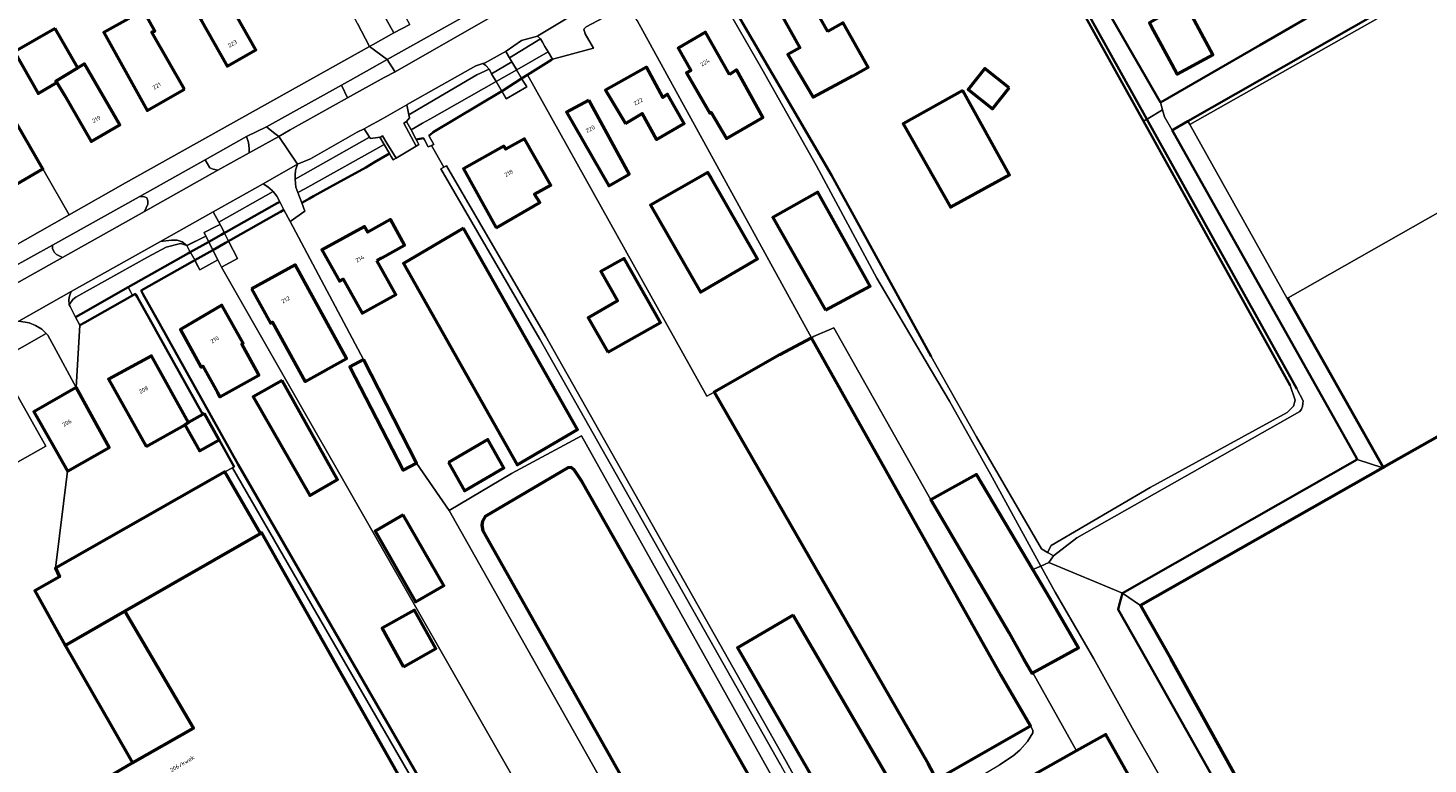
# Model space of a CAD drawing. Header units: metres. Extents: x 113441 to 115918, y 474822 to 477887.
# Tile 90 of 145: x 114792 to 115007, y 476109 to 476222. Entities that reach past the tile are written whole.
import ezdxf
from ezdxf.enums import TextEntityAlignment as Align

# ---------------------------------------------------------------- set-up
doc = ezdxf.new("R2010")
doc.units = ezdxf.units.M
for name, color, linetype, lineweight in [('B-WE-GK-BESCHOEIING-G', 252, 'GK-BESCHOEIING', 35), ('B-WE-GR-GRAS-GV', 252, 'Continuous', 13), ('B-WE-GR-GROENVOORZIENING-GV', 252, 'Continuous', 18), ('B-WE-IE-TERREINAFSCHEIDING_KUNSTMATIG_MUUR-GV', 252, 'Continuous', 18), ('B-WE-KW-KUNSTWERK_DEK-GV', 252, 'Continuous', 18), ('B-WE-KW-KUNSTWERK_LANDHOOFD-GV', 252, 'Continuous', 18), ('B-WE-OG-BEBOUWING-GV', 7, 'Continuous', 50), ('B-WE-OG-BEBOUWING-T18', 7, 'Continuous', 50), ('B-WE-OG-BEBOUWING_BASSIN-GV', 7, 'Continuous', 50), ('B-WE-OG-BEBOUWING_SCHUUR-GV', 7, 'Continuous', 50), ('B-WE-OG-TERREIN_ERF-GV', 252, 'Continuous', 18), ('B-WE-OG-WATER-GV', 252, 'Continuous', 18), ('B-WE-OG-WATER_SLOOT-GV', 252, 'Continuous', 18), ('B-WE-VH-VERHARDING_GESLOTEN-GV', 252, 'Continuous', 18), ('B-WE-VH-VERHARDING_HALFVERHARDING-GV', 252, 'Continuous', 18), ('B-WE-VH-VERHARDING_OPEN-GV', 252, 'Continuous', 18)]:
    doc.layers.add(name, color=color, linetype=linetype, lineweight=lineweight)
doc.styles.add('NLCS-ISO-ANNOTATIEF-T18', font='NLCS-ISO.ttf', dxfattribs={"height": 1.8})
doc.linetypes.add('GK-BESCHOEIING', pattern='A,30,-5,[1,NLCS.SHX,S=1,R=0,X=0,Y=0],-5', length=40)

msp = doc.modelspace()

# ---------------------------------------------------------------- linework, layer by layer
at = {"layer": 'B-WE-GK-BESCHOEIING-G', "ltscale": 0.5, "flags": 128}
for points in [[(114986.233, 476167.055), (114963.67, 476207.662), (114938.855, 476252.321), (114938.501, 476252.958), (114937.138, 476255.512)], [(114987.251, 476166.532), (114964.18, 476207.963), (114938.964, 476253.248), (114938.501, 476252.958)], [(114966.258, 476210.541), (114941.566, 476253.375)], [(114981.58, 476219.366), (115000, 476230.069), (115008.531, 476234.592), (115010.757, 476230.621), (114970.505, 476207.671), (114968.291, 476206.409), (114968.07, 476206.283)], [(114931.021, 476171.507), (114915.665, 476199.358), (114900.57, 476225.252)], [(114966.258, 476210.541), (114981.58, 476219.366)], [(114854.234, 476205.825), (114854.38, 476205.95), (114864.946, 476212.268), (114865.05, 476212.33), (114868.016, 476214.248), (114868.891, 476214.79), (114872.605, 476217.09)], [(114872.605, 476217.09), (114872.75, 476217.18)], [(114996.487, 476155.792), (114968.07, 476206.283)], [(114851.791, 476204.869), (114852.92, 476205.04)], [(114853.74, 476205.4), (114853.795, 476205.447)], [(114853.795, 476205.447), (114854.234, 476205.825)], [(114835.986, 476196.129), (114838.495, 476197.537), (114844.071, 476200.519), (114845.36, 476201.37), (114847.688, 476202.686)], [(114834.179, 476195.115), (114835.383, 476195.79)], [(114835.383, 476195.79), (114835.986, 476196.129)], [(114822.619, 476190.655), (114829.607, 476194.597)], [(114829.607, 476194.597), (114830.298, 476194.986)], [(114830.244, 476193.355), (114830.941, 476193.749)], [(114830.298, 476194.986), (114830.797, 476195.268)], [(114830.941, 476193.749), (114831.444, 476194.033)], [(114823.302, 476189.431), (114830.244, 476193.355)], [(114817.05, 476187.513), (114819.891, 476189.115)], [(114819.891, 476189.115), (114821.816, 476190.202)], [(114821.816, 476190.202), (114822.306, 476190.478)], [(114822.306, 476190.478), (114822.619, 476190.655)], [(114822.486, 476188.969), (114822.938, 476189.225)], [(114822.938, 476189.225), (114823.302, 476189.431)], [(114807.506, 476182.129), (114816.768, 476187.354)], [(114816.768, 476187.354), (114817.05, 476187.513)], [(114817.719, 476186.274), (114820.524, 476187.86)], [(114820.524, 476187.86), (114822.486, 476188.969)], [(114809.468, 476181.609), (114817.41, 476186.099)], [(114817.41, 476186.099), (114817.719, 476186.274)], [(114800.19, 476178.002), (114807.506, 476182.129)], [(114800.841, 476176.733), (114808.177, 476180.878)], [(114808.177, 476180.878), (114808.597, 476181.116)], [(114808.695, 476180.941), (114808.597, 476181.116)], [(114808.857, 476180.652), (114808.695, 476180.941)], [(114811.473, 476175.977), (114808.857, 476180.652)], [(114809.569, 476181.429), (114809.468, 476181.609)], [(114809.732, 476181.138), (114809.569, 476181.429)], [(114812.294, 476176.558), (114809.732, 476181.138)], [(114799.388, 476177.55), (114800.19, 476178.002)], [(114800.042, 476176.281), (114800.841, 476176.733)], [(114872.811, 476071.108), (114824.408, 476154.905), (114812.294, 476176.558)], [(114811.836, 476175.327), (114811.473, 476175.977)], [(114818.982, 476162.555), (114811.836, 476175.327)], [(114823.811, 476154.538), (114821.491, 476158.686)], [(114959.942, 476133.284), (114960.416, 476135.098), (114996.554, 476155.674), (114996.487, 476155.792)], [(114964.067, 476125), (114959.757, 476132.575), (114959.942, 476133.284)], [(114964.067, 476125), (115004.443, 476053.437), (115004.949, 476052.54)]]:
    msp.add_lwpolyline(points, dxfattribs=at)
at = {"layer": 'B-WE-GR-GRAS-GV'}
msp.add_lwpolyline([(114935.71, 476105.3), (114941.521, 476108.722), (114943.64, 476110.119), (114944.67, 476110.99), (114945.818, 476112.313), (114946.67, 476113.63), (114946.67, 476114.065), (114946.27, 476114.72), (114931.85, 476106.47), (114915.878, 476096.171), (114924.936, 476080.352), (114962.455, 476014.509), (114977.652, 475986.491), (114978.868, 475984.247), (114979.53, 475985.08)], dxfattribs=at)
at = {"layer": 'B-WE-GR-GROENVOORZIENING-GV'}
for points in [[(114842.759, 476222.696), (114844.633, 476219.151), (114845.155, 476219.445), (114848.36, 476221.25), (114798.641, 476310.125), (114798.529, 476310.062), (114789.451, 476304.96), (114789.392, 476303.441), (114796.627, 476307.521)], [(114997.165, 476266.306), (115001.611, 476268.776), (114993.99, 476282.492), (114991.703, 476281.231), (114991.504, 476281.121), (114991.635, 476280.883), (114991.285, 476280.724), (114990.932, 476280.459), (114990.726, 476278.466), (114990.678, 476277.999), (114987.807, 476276.551), (114985.72, 476275.456), (115008.531, 476234.592), (115010.757, 476230.621), (114970.505, 476207.671), (114970.797, 476207.127), (115016.281, 476232.858)]]:
    msp.add_lwpolyline(points, dxfattribs=at)
for points in [[(114867.096, 476225.851), (114866.121, 476227.7), (114847.323, 476217.131), (114848.51, 476215.303), (114848.535, 476215.265)], [(114870.91, 476220.31), (114870.463, 476220.74), (114867.974, 476220.043), (114865.631, 476218.443), (114865.62, 476218.29), (114866.17, 476217.39)], [(114861.12, 476214.81), (114863.03, 476215.65), (114862.5, 476216.21), (114862.052, 476216.512), (114862.026, 476216.505), (114860.953, 476216.188), (114850.422, 476210.211), (114850.37, 476210.182), (114850.651, 476208.631), (114851.164, 476208.934)], [(114840.324, 476213.208), (114828.744, 476206.789), (114829.832, 476205.908), (114830.667, 476205.331), (114832.412, 476206.356), (114841.241, 476211.267)], [(114844.624, 476205.189), (114843.766, 476206.508), (114842.725, 476205.995), (114835.518, 476201.88), (114833.56, 476201.04), (114833.25, 476200.15), (114833.16, 476199.37), (114833.188, 476198.758)], [(114826.123, 476202.797), (114826.111, 476203.444), (114825.982, 476204.393), (114825.697, 476205.307), (114819.309, 476201.711), (114820.07, 476200.48), (114820.57, 476200.27), (114821.3, 476200.11)], [(114829.787, 476196.845), (114829.69, 476196.97), (114828.97, 476197.59), (114828.232, 476198.029), (114820.539, 476193.707), (114821.437, 476192.15)], [(114809.99, 476193.779), (114810.51, 476194.93), (114810.52, 476195.4), (114810.34, 476195.9), (114809.89, 476196.11), (114809.159, 476196.041), (114795.866, 476188.607), (114795.84, 476188.1), (114796.1, 476187.53), (114796.45, 476187.15), (114797.369, 476186.711)], [(114815.729, 476188.814), (114816.5, 476188.53), (114815.999, 476188.961), (114815.79, 476189.14), (114815.03, 476189.37), (114814.17, 476189.37), (114812.487, 476189.185), (114798.73, 476181.459), (114798.46, 476180.77), (114798.36, 476180.27), (114798.42, 476179.43), (114798.98, 476180.23), (114799.44, 476180.6), (114810.46, 476186.78), (114813.34, 476188.32), (114815.55, 476188.88)], [(114794.89, 476175.015), (114794.763, 476175.145), (114794.23, 476175.69), (114793.21, 476176.27), (114792.28, 476176.66), (114790.665, 476176.931), (114786.064, 476174.348), (114786.205, 476173.488), (114786.467, 476172.604), (114786.524, 476172.412), (114787.27, 476171.091), (114787.429, 476170.808)]]:
    msp.add_lwpolyline(points, close=True, dxfattribs=at)
at = {"layer": 'B-WE-IE-TERREINAFSCHEIDING_KUNSTMATIG_MUUR-GV'}
msp.add_lwpolyline([(114985.902, 476180.521), (114985.747, 476180.428), (115000.47, 476154.355), (115000.644, 476154.453)], close=True, dxfattribs=at)
at = {"layer": 'B-WE-KW-KUNSTWERK_DEK-GV'}
for points in [[(114866.515, 476216.803), (114863.368, 476214.954), (114865.647, 476211.074), (114868.794, 476212.923)], [(114822.938, 476189.225), (114822.306, 476190.478), (114821.644, 476191.791), (114819.17, 476190.546), (114819.44, 476190.01), (114819.891, 476189.115), (114820.524, 476187.86), (114821.28, 476186.36), (114821.866, 476185.198), (114824.286, 476186.552)], [(114819.891, 476189.115), (114819.44, 476190.01), (114816.5, 476188.53), (114817.05, 476187.513), (114817.719, 476186.274), (114818.51, 476184.81), (114821.28, 476186.36), (114820.524, 476187.86)]]:
    msp.add_lwpolyline(points, close=True, dxfattribs=at)
at = {"layer": 'B-WE-KW-KUNSTWERK_LANDHOOFD-GV'}
for points in [[(114867.251, 476215.551), (114866.515, 476216.803), (114863.368, 476214.954), (114864.078, 476213.746)], [(114868.016, 476214.248), (114865.05, 476212.33), (114864.946, 476212.268), (114865.647, 476211.074), (114868.794, 476212.923)], [(114821.816, 476190.202), (114822.306, 476190.478), (114821.744, 476191.593), (114821.644, 476191.791), (114821.101, 476191.518), (114819.17, 476190.546), (114819.44, 476190.01), (114819.891, 476189.115)], [(114819.44, 476190.01), (114816.687, 476188.624), (114816.5, 476188.53), (114817.05, 476187.513), (114819.891, 476189.115)], [(114822.938, 476189.225), (114822.486, 476188.969), (114820.524, 476187.86), (114821.28, 476186.36), (114821.866, 476185.198), (114824.286, 476186.552)], [(114820.524, 476187.86), (114817.719, 476186.274), (114818.01, 476185.736), (114818.51, 476184.81), (114821.28, 476186.36)]]:
    msp.add_lwpolyline(points, close=True, dxfattribs=at)
at = {"layer": 'B-WE-OG-BEBOUWING-GV'}
for points in [[(114823.03, 476225.852), (114821.693, 476228.215), (114820.648, 476227.624), (114818.776, 476230.931), (114816.061, 476229.394), (114818.011, 476225.948), (114818.346, 476226.137), (114819.646, 476223.936), (114818.613, 476223.351), (114822.694, 476216.141), (114827.112, 476218.641)], [(114816.139, 476212.565), (114811.141, 476221.331), (114811.578, 476221.574), (114807.76, 476228.444), (114805.444, 476227.157), (114807.533, 476223.398), (114803.722, 476221.28), (114810.387, 476209.286)], [(114915.123, 476221.437), (114911.261, 476228.271), (114906.965, 476225.809), (114910.82, 476218.929), (114908.967, 476217.933), (114912.854, 476211.372), (114918.955, 476214.657), (114921.306, 476215.985), (114917.474, 476222.765)], [(114970.033, 476225.88), (114964.577, 476222.791), (114965.206, 476221.625), (114968.008, 476216.425), (114968.838, 476214.886), (114974.357, 476217.861)], [(114796.272, 476221.895), (114790.015, 476218.303), (114793.663, 476211.937), (114796.508, 476213.599), (114796.374, 476213.823), (114799.755, 476215.858)], [(114899.967, 476214.852), (114896.269, 476221.366), (114892.09, 476218.903), (114894.016, 476215.443), (114893.393, 476215.089), (114896.973, 476208.87), (114897.182, 476208.991), (114899.524, 476204.991), (114905.127, 476208.206), (114901.043, 476215.563)], [(114799.755, 476215.858), (114796.374, 476213.823), (114796.508, 476213.599), (114797.677, 476211.647), (114801.785, 476204.552), (114806.218, 476207.119), (114800.796, 476216.484)], [(114883.971, 476207.292), (114886.54, 476208.82), (114888.76, 476204.87), (114892.89, 476207.23), (114893, 476207.29), (114890.44, 476211.84), (114889.738, 476211.307), (114887.208, 476215.978), (114880.936, 476212.449)], [(114942.998, 476212.782), (114939.246, 476215.761), (114936.697, 476212.55), (114940.448, 476209.571)], [(114878.334, 476210.885), (114874.905, 476209.035), (114881.427, 476197.713), (114884.544, 476199.514)], [(114935.88, 476212.36), (114926.7, 476207.26), (114933.96, 476194.45), (114943.05, 476199.42)], [(114789.784, 476197.67), (114794.384, 476200.342), (114790.449, 476207.088), (114790.337, 476207.023), (114788.785, 476209.683), (114784.414, 476207.134), (114785.956, 476204.49), (114785.844, 476204.425)], [(114864.092, 476191.27), (114870.82, 476195.18), (114870.01, 476196.44), (114872.495, 476197.832), (114868.452, 476204.971), (114865.594, 476203.373), (114865.274, 476203.842), (114859.05, 476200.326)], [(114897.219, 476198.83), (114896.67, 476199.79), (114887.85, 476194.73), (114895.5, 476181.38), (114904.27, 476186.5), (114904.019, 476186.939)], [(114914.73, 476178.62), (114921.63, 476182.29), (114913.57, 476196.75), (114906.63, 476192.87)], [(114845.753, 476186.254), (114846.506, 476186.669), (114850.009, 476188.6), (114847.836, 476192.541), (114844.333, 476190.61), (114843.85, 476191.486), (114837.3, 476187.874), (114839.971, 476183.066), (114840.548, 476183.386), (114843.461, 476178.141), (114848.649, 476181.002)], [(114859.05, 476191.24), (114849.82, 476185.81), (114867.32, 476154.81), (114876.63, 476160.27)], [(114826.474, 476181.91), (114829.405, 476176.606), (114829.676, 476176.756), (114834.706, 476167.653), (114841.087, 476171.179), (114833.152, 476185.6)], [(114881.284, 476172.15), (114889.364, 476176.74), (114883.774, 476186.574), (114880.205, 476184.546), (114882.774, 476180.026), (114878.269, 476177.458)], [(114821.208, 476165.967), (114821.595, 476165.274), (114827.608, 476168.633), (114827.201, 476169.363), (114824.95, 476173.402), (114825.169, 476173.524), (114821.915, 476179.362), (114815.515, 476175.643), (114818.739, 476169.871), (114818.959, 476169.994)], [(114912.619, 476174.382), (114907.7, 476171.72), (114897.64, 476166.01), (114930.52, 476108.87), (114931.85, 476106.47), (114946.27, 476114.72), (114941.77, 476122.47)], [(114810.266, 476157.654), (114816.187, 476160.996), (114816.778, 476161.33), (114811.083, 476171.586), (114804.487, 476167.982)], [(114843.704, 476171.003), (114841.567, 476169.913), (114849.778, 476154.031), (114851.824, 476155.075)], [(114831.163, 476167.8), (114826.701, 476165.309), (114835.411, 476150.123), (114839.671, 476152.566)], [(114802.12, 476161.954), (114799.5, 476166.699), (114792.984, 476163.005), (114795.687, 476158.217), (114798.139, 476153.874), (114804.575, 476157.507)], [(114819.244, 476162.701), (114818.982, 476162.555), (114816.778, 476161.33), (114816.187, 476160.996), (114818.436, 476156.977), (114821.491, 476158.686)], [(114856.778, 476155.177), (114859.236, 476150.823), (114865.275, 476154.364), (114862.817, 476158.719)], [(114827.86, 476144.27), (114822.36, 476153.75), (114820.578, 476152.739), (114796.3, 476138.96), (114796.95, 476137.64), (114793.11, 476135.48), (114797.82, 476127.07), (114807, 476132.33)], [(114949.33, 476134.23), (114946.655, 476138.727), (114937.97, 476153.33), (114930.98, 476149.46), (114942.97, 476129.04), (114945.233, 476125), (114946.47, 476122.79), (114946.649, 476122.886), (114950.568, 476125), (114953.67, 476126.7)], [(114849.809, 476147.13), (114845.472, 476144.642), (114851.691, 476133.799), (114856.028, 476136.287)], [(114807, 476132.33), (114797.82, 476127.07), (114804.949, 476114.639), (114808.16, 476109.04), (114817.53, 476114.34)], [(114849.862, 476123.789), (114854.815, 476126.622), (114851.539, 476132.512), (114846.553, 476129.738)], [(114964.419, 476093.644), (114967.891, 476095.599), (114957.875, 476113.383), (114953.379, 476110.851), (114924.924, 476094.826), (114929.796, 476086.173), (114927.767, 476085.032), (114932.91, 476075.899), (114933.851, 476076.429), (114935.843, 476072.892), (114952.35, 476043.58), (114986.39, 476062.75), (114975.595, 476081.92), (114965.244, 476076.091), (114959.533, 476086.233), (114966.411, 476090.107)]]:
    msp.add_lwpolyline(points, close=True, dxfattribs=at)
for points in [[(115115.801, 476098.57), (115100.843, 476124.985), (115074.872, 476110.272), (115072.328, 476114.762), (115072.23, 476114.936), (115060.75, 476135.2), (115060.651, 476135.374), (115060.252, 476136.079), (115086.224, 476150.792), (115063.854, 476190.281), (115063.361, 476190.015), (115061.883, 476192.675), (115053.19, 476187.777), (115054.709, 476185.097), (115045.506, 476179.881), (115031.768, 476172.094), (115031.01, 476171.664), (115030.815, 476171.554), (115000.644, 476154.453), (115000.47, 476154.355), (114963.196, 476133.228), (114967.858, 476125), (115006.718, 476054.721)], [(114870.05, 476070.1), (114828.03, 476144.38), (114827.86, 476144.27), (114807, 476132.33), (114817.53, 476114.34), (114808.16, 476109.04), (114797.52, 476102.79)]]:
    msp.add_lwpolyline(points, dxfattribs=at)
at = {"layer": 'B-WE-OG-BEBOUWING_BASSIN-GV'}
msp.add_lwpolyline([(114907.32, 476099.45), (114877.34, 476152.23), (114876.1, 476154.06), (114875.64, 476154.44), (114875.14, 476154.37), (114862.38, 476146.87), (114862.01, 476146.19), (114861.91, 476145.58), (114862.05, 476144.69), (114892.94, 476089.85), (114893.37, 476089.45), (114893.85, 476089.26), (114894.38, 476089.25), (114895.89, 476089.98), (114906.95, 476096.55), (114907.55, 476097.17), (114907.73, 476097.82), (114907.76, 476098.54)], close=True, dxfattribs=at)
at = {"layer": 'B-WE-OG-BEBOUWING_SCHUUR-GV'}
msp.add_lwpolyline([(114909.784, 476131.726), (114901.209, 476126.713), (114916.88, 476099.585), (114925.623, 476104.635)], close=True, dxfattribs=at)
at = {"layer": 'B-WE-OG-TERREIN_ERF-GV'}
for points in [[(114790.449, 476207.088), (114794.384, 476200.342), (114798.41, 476193.261), (114807.09, 476198.18), (114844.633, 476219.151), (114842.759, 476222.696), (114842.153, 476223.809), (114841.964, 476223.705), (114841.664, 476223.638), (114841.468, 476223.952), (114841.339, 476224.158), (114806.63, 476285.892), (114798.19, 476300.583), (114797.057, 476302.772), (114796.879, 476303.115), (114796.86, 476303.152), (114796.089, 476302.726), (114795.938, 476302.643), (114790.977, 476299.903)], [(114900.57, 476225.252), (114915.665, 476199.358), (114931.021, 476171.507), (114938.001, 476159.152), (114947.984, 476141.898), (114948.909, 476141.369), (114949.443, 476142.437), (114964.709, 476151.37), (114985.786, 476162.881), (114986.747, 476163.857), (114986.973, 476164.785), (114986.233, 476167.055), (114963.67, 476207.662), (114938.855, 476252.321)], [(114941.566, 476253.375), (114966.258, 476210.541), (114981.58, 476219.366), (115000, 476230.069)], [(115016.281, 476232.858), (114970.797, 476207.127), (114985.747, 476180.428), (114985.902, 476180.521), (115016.092, 476197.619)], [(114885.76, 476223.12), (114912.619, 476174.382), (114912.91, 476174.54), (114916.043, 476175.895), (114930.98, 476149.46), (114937.97, 476153.33), (114946.655, 476138.727), (114947.862, 476139.263), (114940.374, 476152.94), (114933.813, 476164.597), (114930.078, 476170.924), (114922.645, 476183.513), (114913.361, 476200.824), (114904.985, 476215.691), (114899.753, 476224.772)], [(114907.812, 476108.739), (114870.808, 476174.149), (114855.584, 476200.314), (114855.687, 476200.374), (114856.048, 476200.584), (114854.125, 476203.931), (114853.791, 476203.784), (114853.66, 476203.727), (114853.048, 476204.812), (114852.92, 476205.04), (114851.791, 476204.869), (114852.121, 476204.258), (114852.22, 476204.074), (114851.779, 476203.836), (114848.7, 476201.972), (114848.247, 476201.74), (114847.959, 476202.227), (114847.688, 476202.686), (114845.36, 476201.37), (114844.071, 476200.519), (114838.495, 476197.537), (114835.986, 476196.129), (114835.383, 476195.79), (114834.179, 476195.115), (114834.66, 476193.82), (114832.39, 476192.23), (114843.704, 476171.003), (114851.824, 476155.075), (114856.85, 476147.79), (114866.46, 476153.51), (114877.22, 476159.29), (114913.1, 476095.15)], [(114769.38, 476176.81), (114798.41, 476193.261), (114794.384, 476200.342), (114789.784, 476197.67)], [(114797.52, 476102.79), (114808.16, 476109.04), (114804.949, 476114.639), (114797.82, 476127.07), (114793.11, 476135.48), (114796.95, 476137.64), (114796.3, 476138.96), (114798.139, 476153.874), (114795.687, 476158.217), (114792.984, 476163.005), (114799.5, 476166.699), (114796.036, 476173.083), (114795.11, 476174.79), (114794.89, 476175.015), (114787.429, 476170.808)], [(114788.493, 476168.925), (114794.816, 476157.725), (114790.462, 476155.266)], [(114871.942, 476070.613), (114823.548, 476154.395), (114822.36, 476153.75), (114827.86, 476144.27), (114828.03, 476144.38), (114870.05, 476070.1)]]:
    msp.add_lwpolyline(points, dxfattribs=at)
for points in [[(114823.03, 476225.852), (114827.112, 476218.641), (114822.694, 476216.141), (114818.613, 476223.351), (114819.646, 476223.936), (114818.346, 476226.137), (114818.011, 476225.948), (114816.061, 476229.394), (114818.776, 476230.931), (114820.648, 476227.624), (114821.693, 476228.215)], [(114816.139, 476212.565), (114810.387, 476209.286), (114803.722, 476221.28), (114807.533, 476223.398), (114805.444, 476227.157), (114807.76, 476228.444), (114811.578, 476221.574), (114811.141, 476221.331)], [(114915.123, 476221.437), (114917.474, 476222.765), (114921.306, 476215.985), (114918.955, 476214.657), (114912.854, 476211.372), (114908.967, 476217.933), (114910.82, 476218.929), (114906.965, 476225.809), (114911.261, 476228.271)], [(114970.033, 476225.88), (114974.357, 476217.861), (114968.838, 476214.886), (114968.008, 476216.425), (114965.206, 476221.625), (114964.577, 476222.791)], [(114885.76, 476223.12), (114884.46, 476225.22), (114883.92, 476225.35), (114877.94, 476222.19), (114877.57, 476221.79), (114877.78, 476221.11), (114879.09, 476218.89), (114873.157, 476217.29), (114872.75, 476217.18), (114872.605, 476217.09), (114868.891, 476214.79), (114896.508, 476165.368), (114897.64, 476166.01), (114907.7, 476171.72), (114912.619, 476174.382)], [(114796.272, 476221.895), (114799.755, 476215.858), (114800.796, 476216.484), (114806.218, 476207.119), (114801.785, 476204.552), (114797.677, 476211.647), (114796.508, 476213.599), (114793.663, 476211.937), (114790.015, 476218.303)], [(114899.524, 476204.991), (114897.182, 476208.991), (114896.973, 476208.87), (114893.393, 476215.089), (114894.016, 476215.443), (114892.09, 476218.903), (114896.269, 476221.366), (114899.967, 476214.852), (114901.043, 476215.563), (114905.127, 476208.206)], [(114888.76, 476204.87), (114886.54, 476208.82), (114883.971, 476207.292), (114880.936, 476212.449), (114887.208, 476215.978), (114889.738, 476211.307), (114890.44, 476211.84), (114893, 476207.29), (114892.89, 476207.23)], [(114942.998, 476212.782), (114940.448, 476209.571), (114936.697, 476212.55), (114939.246, 476215.761)], [(114897.64, 476166.01), (114896.508, 476165.368), (114868.891, 476214.79), (114868.016, 476214.248), (114868.794, 476212.923), (114865.647, 476211.074), (114864.946, 476212.268), (114854.38, 476205.95), (114854.234, 476205.825), (114853.795, 476205.447), (114853.74, 476205.4), (114853.775, 476205.341), (114854.509, 476204.099), (114854.125, 476203.931), (114856.048, 476200.584), (114856.448, 476200.817), (114871.675, 476174.646), (114908.688, 476109.221), (114915.878, 476096.171), (114931.85, 476106.47), (114930.52, 476108.87)], [(114881.427, 476197.713), (114874.905, 476209.035), (114878.334, 476210.885), (114884.544, 476199.514)], [(114935.88, 476212.36), (114943.05, 476199.42), (114933.96, 476194.45), (114926.7, 476207.26)], [(114970.797, 476207.127), (114970.505, 476207.671), (114968.291, 476206.409), (114968.07, 476206.283), (114996.487, 476155.792), (114996.554, 476155.674), (115000.47, 476154.355), (114985.747, 476180.428)], [(114870.01, 476196.44), (114870.82, 476195.18), (114864.092, 476191.27), (114859.05, 476200.326), (114865.274, 476203.842), (114865.594, 476203.373), (114868.452, 476204.971), (114872.495, 476197.832)], [(114895.5, 476181.38), (114887.85, 476194.73), (114896.67, 476199.79), (114897.219, 476198.83), (114904.019, 476186.939), (114904.27, 476186.5)], [(114914.73, 476178.62), (114906.63, 476192.87), (114913.57, 476196.75), (114921.63, 476182.29)], [(114856.85, 476147.79), (114851.824, 476155.075), (114849.778, 476154.031), (114841.567, 476169.913), (114843.704, 476171.003), (114832.39, 476192.23), (114831.444, 476194.033), (114830.941, 476193.749), (114830.244, 476193.355), (114823.302, 476189.431), (114822.938, 476189.225), (114824.286, 476186.552), (114821.866, 476185.198), (114883.695, 476077.086), (114884.344, 476077.481), (114893.471, 476083.036), (114892.84, 476084.09)], [(114850.009, 476188.6), (114846.506, 476186.669), (114845.753, 476186.254), (114848.649, 476181.002), (114843.461, 476178.141), (114840.548, 476183.386), (114839.971, 476183.066), (114837.3, 476187.874), (114843.85, 476191.486), (114844.333, 476190.61), (114847.836, 476192.541)], [(114859.05, 476191.24), (114876.63, 476160.27), (114867.32, 476154.81), (114849.82, 476185.81)], [(114821.866, 476185.198), (114821.28, 476186.36), (114818.51, 476184.81), (114818.01, 476185.736), (114817.719, 476186.274), (114817.41, 476186.099), (114809.468, 476181.609), (114809.569, 476181.429), (114809.732, 476181.138), (114812.294, 476176.558), (114824.408, 476154.905), (114872.811, 476071.108), (114872.148, 476070.731), (114872.57, 476069.95), (114873.29, 476070.14), (114873.468, 476070.052), (114874.053, 476069.765), (114876.483, 476065.685), (114886.95, 476071.951), (114884.344, 476077.481), (114883.695, 476077.086)], [(114834.706, 476167.653), (114829.676, 476176.756), (114829.405, 476176.606), (114826.474, 476181.91), (114833.152, 476185.6), (114841.087, 476171.179)], [(114881.284, 476172.15), (114878.269, 476177.458), (114882.774, 476180.026), (114880.205, 476184.546), (114883.774, 476186.574), (114889.364, 476176.74)], [(114821.491, 476158.686), (114818.436, 476156.977), (114816.187, 476160.996), (114810.266, 476157.654), (114804.487, 476167.982), (114811.083, 476171.586), (114816.778, 476161.33), (114818.982, 476162.555), (114811.836, 476175.327), (114811.473, 476175.977), (114808.857, 476180.652), (114808.695, 476180.941), (114808.597, 476181.116), (114808.177, 476180.878), (114800.841, 476176.733), (114800.042, 476176.281), (114799.5, 476166.699), (114802.12, 476161.954), (114804.575, 476157.507), (114798.139, 476153.874), (114796.3, 476138.96), (114820.578, 476152.739), (114822.36, 476153.75), (114823.548, 476154.395), (114823.811, 476154.538)], [(114821.595, 476165.274), (114821.208, 476165.967), (114818.959, 476169.994), (114818.739, 476169.871), (114815.515, 476175.643), (114821.915, 476179.362), (114825.169, 476173.524), (114824.95, 476173.402), (114827.201, 476169.363), (114827.608, 476168.633)], [(114826.701, 476165.309), (114831.163, 476167.8), (114839.671, 476152.566), (114835.411, 476150.123)], [(114865.275, 476154.364), (114859.236, 476150.823), (114856.778, 476155.177), (114862.817, 476158.719)], [(114856.028, 476136.287), (114851.691, 476133.799), (114845.472, 476144.642), (114849.809, 476147.13)], [(114956.041, 476125), (114950.062, 476135.243), (114947.862, 476139.263), (114946.655, 476138.727), (114949.33, 476134.23), (114953.67, 476126.7), (114950.568, 476125), (114946.649, 476122.886), (114953.379, 476110.851), (114957.875, 476113.383), (114967.891, 476095.599), (114964.419, 476093.644), (114966.411, 476090.107), (114959.533, 476086.233), (114965.244, 476076.091), (114975.595, 476081.92), (114986.39, 476062.75), (114990.331, 476064.858), (114988.994, 476067.203), (114974.076, 476093.18), (114961.901, 476114.409)], [(114846.553, 476129.738), (114851.539, 476132.512), (114854.815, 476126.622), (114849.862, 476123.789)]]:
    msp.add_lwpolyline(points, close=True, dxfattribs=at)
at = {"layer": 'B-WE-OG-WATER-GV'}
for points in [[(114941.566, 476253.375), (114941.445, 476253.59), (114937.968, 476255.557), (114937.138, 476255.512), (114938.501, 476252.958), (114938.964, 476253.248), (114964.18, 476207.963), (114964.407, 476208.093), (114966.594, 476209.413), (114966.258, 476210.541)], [(115010.757, 476230.621), (115008.531, 476234.592), (115000, 476230.069), (114981.58, 476219.366), (114966.258, 476210.541), (114966.594, 476209.413), (114966.914, 476208.337), (114968.07, 476206.283), (114968.291, 476206.409), (114970.505, 476207.671)], [(114900.57, 476225.252), (114900.222, 476225.85), (114899.427, 476227.213), (114898.588, 476226.794), (114899.432, 476225.329), (114899.753, 476224.772), (114904.985, 476215.691), (114913.361, 476200.824), (114922.645, 476183.513), (114930.078, 476170.924), (114933.813, 476164.597), (114940.374, 476152.94), (114947.862, 476139.263), (114949.11, 476139.84), (114949.845, 476140.834), (114949.098, 476141.261), (114948.909, 476141.369), (114947.984, 476141.898), (114938.001, 476159.152), (114931.021, 476171.507), (114915.665, 476199.358)], [(114864.946, 476212.268), (114865.05, 476212.33), (114868.016, 476214.248), (114868.891, 476214.79), (114872.605, 476217.09), (114872.75, 476217.18), (114872.09, 476218.302), (114867.251, 476215.551), (114864.078, 476213.746), (114853.9, 476207.96), (114852.785, 476207.34), (114852.259, 476207.048), (114850.995, 476206.345), (114851.791, 476204.869), (114852.92, 476205.04), (114853.048, 476204.812), (114853.66, 476203.727), (114853.791, 476203.784), (114854.125, 476203.931), (114854.509, 476204.099), (114853.775, 476205.341), (114853.74, 476205.4), (114853.795, 476205.447), (114854.234, 476205.825), (114854.38, 476205.95)], [(114847.688, 476202.686), (114846.878, 476204.057), (114835.139, 476197.531), (114834.662, 476197.266), (114833.6, 476196.676), (114834.179, 476195.115), (114835.383, 476195.79), (114835.986, 476196.129), (114838.495, 476197.537), (114844.071, 476200.519), (114845.36, 476201.37)], [(114856.048, 476200.584), (114855.687, 476200.374), (114855.584, 476200.314), (114870.808, 476174.149), (114907.812, 476108.739), (114914.765, 476096.118), (114914.941, 476095.799), (114923.81, 476079.701), (114958.525, 476017.225), (114975.984, 475985.804), (114977.652, 475986.491), (114962.455, 476014.509), (114924.936, 476080.352), (114915.878, 476096.171), (114908.688, 476109.221), (114871.675, 476174.646), (114856.448, 476200.817)], [(114808.177, 476180.878), (114807.853, 476181.474), (114807.506, 476182.129), (114800.19, 476178.002), (114799.388, 476177.55), (114800.042, 476176.281), (114800.841, 476176.733)]]:
    msp.add_lwpolyline(points, close=True, dxfattribs=at)
for points in [[(114996.554, 476155.674), (114996.487, 476155.792), (114968.07, 476206.283), (114966.914, 476208.337), (114966.594, 476209.413), (114964.407, 476208.093), (114964.18, 476207.963), (114987.251, 476166.532), (114988.205, 476164.696)], [(114872.811, 476071.108), (114824.408, 476154.905), (114812.294, 476176.558), (114809.732, 476181.138), (114809.569, 476181.429), (114809.468, 476181.609), (114817.41, 476186.099), (114817.719, 476186.274), (114820.524, 476187.86), (114822.486, 476188.969), (114822.938, 476189.225), (114823.302, 476189.431), (114830.244, 476193.355), (114830.941, 476193.749), (114831.444, 476194.033), (114830.797, 476195.268), (114830.298, 476194.986), (114829.607, 476194.597), (114822.619, 476190.655), (114822.306, 476190.478), (114821.816, 476190.202), (114819.891, 476189.115), (114817.05, 476187.513), (114816.768, 476187.354), (114807.506, 476182.129), (114807.853, 476181.474), (114808.177, 476180.878), (114808.597, 476181.116), (114808.695, 476180.941), (114808.857, 476180.652), (114811.473, 476175.977), (114811.836, 476175.327), (114818.982, 476162.555), (114819.244, 476162.701), (114821.491, 476158.686), (114823.811, 476154.538), (114823.548, 476154.395), (114871.942, 476070.613)], [(114987.74, 476163.039), (114953.435, 476143.626), (114949.845, 476140.834), (114949.11, 476139.84), (114960.416, 476135.098), (114996.554, 476155.674)], [(115004.443, 476053.437), (114964.067, 476125), (114959.757, 476132.575), (114959.942, 476133.284), (114960.416, 476135.098), (114949.11, 476139.84), (114947.862, 476139.263), (114950.062, 476135.243), (114956.041, 476125), (114961.901, 476114.409), (114974.076, 476093.18)]]:
    msp.add_lwpolyline(points, dxfattribs=at)
msp.add_lwpolyline([(114988.205, 476164.696, -0.1785626), (114987.74, 476163.039)], format="xyb", dxfattribs=at)
at = {"layer": 'B-WE-OG-WATER_SLOOT-GV'}
for points in [[(114938.964, 476253.248), (114938.501, 476252.958), (114938.855, 476252.321), (114963.67, 476207.662), (114963.907, 476207.807), (114964.18, 476207.963)], [(114872.09, 476218.302), (114871.591, 476219.151), (114871.2, 476219.817), (114870.91, 476220.31), (114866.17, 476217.39), (114866.515, 476216.803), (114867.251, 476215.551)], [(114853.9, 476207.96), (114864.078, 476213.746), (114863.368, 476214.954), (114863.296, 476215.212), (114863.03, 476215.65), (114861.12, 476214.81), (114851.164, 476208.934), (114850.651, 476208.631), (114850.738, 476208.154), (114850.308, 476207.618), (114850.995, 476206.345), (114852.259, 476207.048), (114852.785, 476207.34)], [(114846.878, 476204.057), (114846.21, 476205.187), (114845.881, 476205.146), (114844.744, 476205.004), (114844.624, 476205.189), (114833.188, 476198.758), (114833.29, 476197.51), (114833.6, 476196.676), (114834.662, 476197.266), (114835.139, 476197.531)], [(114829.607, 476194.597), (114830.298, 476194.986), (114830.797, 476195.268), (114830.35, 476196.12), (114829.787, 476196.845), (114821.437, 476192.15), (114821.644, 476191.791), (114821.744, 476191.593), (114822.306, 476190.478), (114822.619, 476190.655)], [(114816.768, 476187.354), (114817.05, 476187.513), (114816.5, 476188.53), (114815.729, 476188.814), (114815.55, 476188.88), (114813.34, 476188.32), (114810.46, 476186.78), (114799.44, 476180.6), (114798.98, 476180.23), (114798.42, 476179.43), (114798.549, 476179.18), (114799.388, 476177.55), (114800.19, 476178.002), (114807.506, 476182.129)], [(115000.47, 476154.355), (114996.554, 476155.674), (114960.416, 476135.098), (114963.196, 476133.228)], [(114963.196, 476133.228), (114960.416, 476135.098), (114959.942, 476133.284), (114959.757, 476132.575), (114964.067, 476125), (115004.443, 476053.437), (115005.421, 476053.989), (115006.718, 476054.721), (114967.858, 476125)]]:
    msp.add_lwpolyline(points, close=True, dxfattribs=at)
for points in [[(114964.18, 476207.963), (114963.907, 476207.807), (114963.67, 476207.662), (114986.233, 476167.055), (114986.973, 476164.785), (114986.747, 476163.857), (114985.786, 476162.881), (114964.709, 476151.37), (114949.443, 476142.437), (114948.909, 476141.369), (114949.098, 476141.261), (114949.845, 476140.834), (114953.435, 476143.626), (114987.74, 476163.039)], [(114988.205, 476164.696), (114987.251, 476166.532), (114964.18, 476207.963)]]:
    msp.add_lwpolyline(points, dxfattribs=at)
msp.add_lwpolyline([(114987.74, 476163.039, 0.1785626), (114988.205, 476164.696)], format="xyb", dxfattribs=at)
at = {"layer": 'B-WE-VH-VERHARDING_GESLOTEN-GV'}
for points in [[(114884.46, 476225.22), (114882.78, 476227.983), (114881.955, 476227.501), (114880.873, 476227.289), (114877.377, 476225.326), (114876.413, 476224.327), (114870.521, 476220.775), (114870.463, 476220.74), (114870.91, 476220.31), (114871.2, 476219.817), (114871.591, 476219.151), (114872.09, 476218.302), (114872.75, 476217.18), (114873.157, 476217.29), (114879.09, 476218.89), (114877.78, 476221.11), (114877.57, 476221.79), (114877.94, 476222.19), (114883.92, 476225.35)], [(114846.852, 476214.373), (114848.535, 476215.265), (114848.51, 476215.303), (114847.323, 476217.131), (114844.952, 476215.802), (114841.668, 476213.961), (114840.324, 476213.208), (114841.241, 476211.267)], [(114866.17, 476217.39), (114865.62, 476218.29), (114865.631, 476218.443), (114862.417, 476216.62), (114862.052, 476216.512), (114862.5, 476216.21), (114863.03, 476215.65), (114863.296, 476215.212), (114863.368, 476214.954), (114866.515, 476216.803)], [(114830.667, 476205.331), (114829.832, 476205.908), (114828.744, 476206.789), (114825.697, 476205.307), (114825.982, 476204.393), (114826.111, 476203.444), (114826.123, 476202.797)], [(114850.995, 476206.345), (114850.308, 476207.618), (114850.279, 476207.602), (114849.868, 476207.381), (114851.779, 476203.836), (114852.22, 476204.074), (114852.121, 476204.258), (114851.791, 476204.869)], [(114847.296, 476204.291), (114846.617, 476205.413), (114846.284, 476205.228), (114846.21, 476205.187), (114846.878, 476204.057), (114847.688, 476202.686), (114847.959, 476202.227), (114848.247, 476201.74), (114848.7, 476201.972)], [(114820.57, 476200.27), (114820.07, 476200.48), (114819.309, 476201.711), (114809.159, 476196.041), (114809.89, 476196.11), (114810.34, 476195.9), (114810.52, 476195.4), (114810.51, 476194.93), (114809.99, 476193.779), (114821.3, 476200.11)], [(115016.092, 476197.619), (114985.902, 476180.521), (115000.644, 476154.453), (115030.815, 476171.554)], [(114821.101, 476191.518), (114821.644, 476191.791), (114821.437, 476192.15), (114820.539, 476193.707), (114812.487, 476189.185), (114814.17, 476189.37), (114815.03, 476189.37), (114815.79, 476189.14), (114815.999, 476188.961), (114816.5, 476188.53), (114816.687, 476188.624), (114819.44, 476190.01), (114819.17, 476190.546)], [(114797.369, 476186.711), (114796.45, 476187.15), (114796.1, 476187.53), (114795.84, 476188.1), (114795.866, 476188.607), (114789.209, 476184.926), (114789.42, 476182.251)], [(114800.042, 476176.281), (114799.388, 476177.55), (114798.549, 476179.18), (114798.42, 476179.43), (114798.36, 476180.27), (114798.46, 476180.77), (114798.73, 476181.459), (114790.665, 476176.931), (114792.28, 476176.66), (114793.21, 476176.27), (114794.23, 476175.69), (114794.763, 476175.145), (114794.89, 476175.015), (114795.11, 476174.79), (114796.036, 476173.083), (114799.5, 476166.699)], [(114788.493, 476168.925), (114788.402, 476169.086), (114787.487, 476170.707), (114787.429, 476170.808), (114787.27, 476171.091), (114786.524, 476172.412), (114786.467, 476172.604), (114786.205, 476173.488), (114786.064, 476174.348), (114780.247, 476171.081), (114780.988, 476170.679), (114781.967, 476170.034), (114782.216, 476169.87), (114782.928, 476168.61), (114782.956, 476168.56), (114782.976, 476168.524), (114783.073, 476168.352), (114783.926, 476166.841), (114784.119, 476166.499), (114790.462, 476155.266), (114794.816, 476157.725)], [(114913.1, 476095.15), (114877.22, 476159.29), (114866.46, 476153.51), (114856.85, 476147.79), (114892.84, 476084.09)], [(114907.32, 476099.45), (114907.76, 476098.54), (114907.73, 476097.82), (114907.55, 476097.17), (114906.95, 476096.55), (114895.89, 476089.98), (114894.38, 476089.25), (114893.85, 476089.26), (114893.37, 476089.45), (114892.94, 476089.85), (114862.05, 476144.69), (114861.91, 476145.58), (114862.01, 476146.19), (114862.38, 476146.87), (114875.14, 476154.37), (114875.64, 476154.44), (114876.1, 476154.06), (114877.34, 476152.23)]]:
    msp.add_lwpolyline(points, close=True, dxfattribs=at)
for points in [[(114867.096, 476225.851), (114848.535, 476215.265), (114846.852, 476214.373), (114841.241, 476211.267), (114832.412, 476206.356), (114830.667, 476205.331), (114833.56, 476201.04), (114835.518, 476201.88), (114842.725, 476205.995), (114843.766, 476206.508), (114844.524, 476206.881), (114846.391, 476207.935), (114850.37, 476210.182), (114850.422, 476210.211), (114860.953, 476216.188), (114862.026, 476216.505), (114862.052, 476216.512), (114862.417, 476216.62), (114865.631, 476218.443), (114867.974, 476220.043), (114870.463, 476220.74), (114870.521, 476220.775), (114876.413, 476224.327)], [(114790.665, 476176.931), (114798.73, 476181.459), (114812.487, 476189.185), (114820.539, 476193.707), (114828.232, 476198.029), (114833.56, 476201.04), (114830.667, 476205.331), (114826.123, 476202.797), (114821.3, 476200.11), (114809.99, 476193.779), (114797.369, 476186.711), (114789.42, 476182.251)]]:
    msp.add_lwpolyline(points, dxfattribs=at)
at = {"layer": 'B-WE-VH-VERHARDING_HALFVERHARDING-GV'}
msp.add_lwpolyline([(114833.6, 476196.676), (114833.29, 476197.51), (114833.188, 476198.758), (114833.16, 476199.37), (114833.25, 476200.15), (114833.56, 476201.04), (114828.232, 476198.029), (114828.97, 476197.59), (114829.69, 476196.97), (114829.787, 476196.845), (114830.35, 476196.12), (114830.797, 476195.268), (114831.444, 476194.033), (114832.39, 476192.23), (114834.66, 476193.82), (114834.179, 476195.115)], close=True, dxfattribs=at)
msp.add_lwpolyline([(114924.924, 476094.826), (114953.379, 476110.851), (114946.649, 476122.886), (114946.47, 476122.79), (114945.233, 476125), (114942.97, 476129.04), (114930.98, 476149.46), (114916.043, 476175.895), (114912.91, 476174.54), (114912.619, 476174.382), (114941.77, 476122.47), (114946.27, 476114.72), (114946.67, 476114.065), (114946.67, 476113.63), (114945.818, 476112.313), (114944.67, 476110.99), (114943.64, 476110.119), (114941.521, 476108.722)], dxfattribs=at)
at = {"layer": 'B-WE-VH-VERHARDING_OPEN-GV'}
for points in [[(114806.687, 476301.314), (114799.349, 476314.494), (114799.07, 476314.92), (114798.798, 476315.167), (114798.439, 476315.386), (114798.061, 476315.486), (114796.924, 476313.37), (114796.797, 476313.151), (114798.529, 476310.062), (114798.641, 476310.125), (114848.36, 476221.25), (114850.81, 476222.509)], [(114849.868, 476207.381), (114850.279, 476207.602), (114850.308, 476207.618), (114850.738, 476208.154), (114850.651, 476208.631), (114850.37, 476210.182), (114846.391, 476207.935), (114844.524, 476206.881), (114843.766, 476206.508), (114844.624, 476205.189), (114844.744, 476205.004), (114845.881, 476205.146), (114846.21, 476205.187), (114846.284, 476205.228), (114846.617, 476205.413), (114847.296, 476204.291), (114848.7, 476201.972), (114851.779, 476203.836)]]:
    msp.add_lwpolyline(points, close=True, dxfattribs=at)
for points in [[(114850.81, 476222.509), (114848.36, 476221.25), (114845.155, 476219.445), (114844.633, 476219.151), (114847.323, 476217.131), (114866.121, 476227.7)], [(114819.309, 476201.711), (114825.697, 476205.307), (114828.744, 476206.789), (114840.324, 476213.208), (114841.668, 476213.961), (114844.952, 476215.802), (114847.323, 476217.131), (114844.633, 476219.151), (114807.09, 476198.18), (114798.41, 476193.261), (114769.38, 476176.81), (114735.7, 476158.144), (114731.94, 476156.06), (114695.77, 476135.62), (114669.302, 476120.887), (114665.19, 476118.598), (114656.865, 476114.021), (114654.76, 476112.833)], [(114662.116, 476113.532), (114665.93, 476115.675), (114670.795, 476118.408), (114678.767, 476122.887), (114686.449, 476127.213), (114693.779, 476131.35), (114697.263, 476133.316), (114709.743, 476140.358), (114716.737, 476144.287), (114731.551, 476152.61), (114740.59, 476157.71), (114744.347, 476159.84), (114751.413, 476163.848), (114759.167, 476168.245), (114768.204, 476173.29), (114773.314, 476176.121), (114789.209, 476184.926), (114795.866, 476188.607), (114809.159, 476196.041), (114819.309, 476201.711)]]:
    msp.add_lwpolyline(points, dxfattribs=at)

# ---------------------------------------------------------------- texts
at = {"layer": 'B-WE-OG-BEBOUWING-T18', "style": 'NLCS-ISO-ANNOTATIEF-T18'}
for s, rotation, p in [('223', 29.6, (114823.549, 476219.574)), ('224', 30.5, (114896.213, 476216.69)), ('221', 29.7, (114811.88, 476213.072)), ('222', 29.4, (114885.949, 476210.68)), ('219', 30.1, (114802.595, 476207.968)), ('220', 28.3, (114878.576, 476206.47)), ('218', 29.5, (114866.025, 476199.672)), ('214', 28.9, (114843.13, 476186.521)), ('212', 28.9, (114831.694, 476180.224)), ('210', 30.2, (114820.796, 476174.086)), ('208', 28.7, (114809.873, 476166.367)), ('206', 29.5, (114798.062, 476161.286)), ('206/kwek', 30.4, (114815.8, 476108.889))]:
    msp.add_text(s, height=0.64, rotation=rotation, dxfattribs=at).set_placement(p, align=Align.MIDDLE)

doc.saveas('drawing.dxf')
